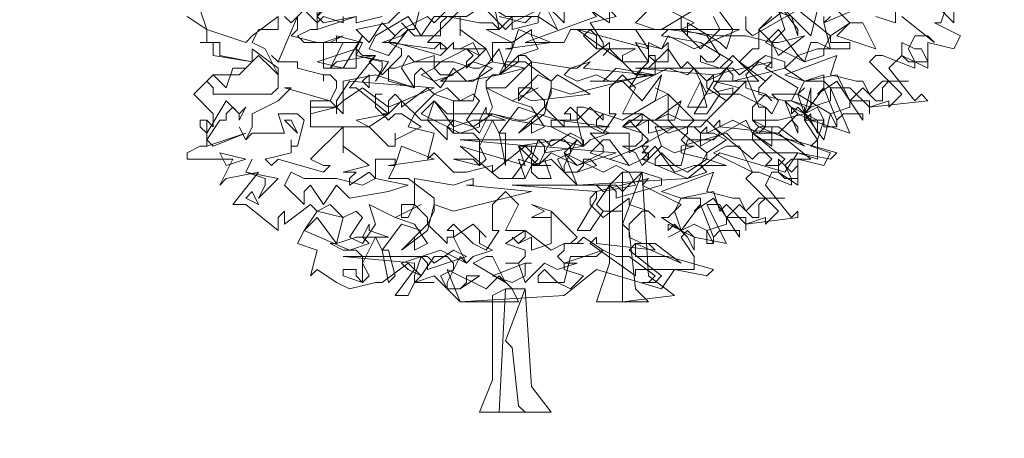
# Model space of a CAD drawing. Header units: millimetres. Extents: x 4234 to 4704, y 1542 to 2004.
# Tile 234 of 256: x 4484.06 to 4499.14, y 1821.4 to 1827.82. Entities that reach past the tile are written whole.
import ezdxf

# ---------------------------------------------------------------- set-up
doc = ezdxf.new("R2010")
doc.units = ezdxf.units.MM
doc.layers.add('BOD', color=40, linetype='Continuous')
doc.layers.add('DIMENSIONS', color=7, linetype='Continuous')

# ---------------------------------------------------------------- blocks, each defined once
blk = doc.blocks.new('A$Cf9015526')
at = {"color": 116, "lineweight": 0, "true_color": 0x136734}
for points in [[(2.6649, 1.3991), (2.6427, 1.3324), (2.6204, 1.3324), (2.7093, 1.288), (2.6871, 1.2436), (2.5982, 1.2658), (2.5982, 1.177), (2.5094, 1.2214), (2.465, 1.177), (2.5538, 1.0659), (2.576, 1.0882), (2.5982, 1.0659), (2.3984, 1.0437), (2.3984, 1.0215), (2.3984, 1.0659), (2.3318, 1.0659), (2.3095, 1.1104), (2.2651, 1.1104), (2.3318, 0.9549), (2.1985, 0.9993), (2.1985, 1.0215), (2.1763, 0.9993), (2.2207, 0.9327), (2.2207, 0.8661), (2.1541, 0.8883), (2.1097, 0.8217), (1.8876, 0.8883), (1.7766, 0.7995), (1.3991, 0.7773), (1.3102, 0.8661), (1.2436, 0.8439), (1.2658, 0.8661), (1.2214, 0.9105), (1.1104, 0.8217), (1.1104, 0.8439), (1.0215, 0.8217), (0.9771, 0.8217), (0.9105, 0.8883), (0.8883, 0.8661), (0.9105, 0.9549), (0.8217, 0.9771), (0.8439, 1.0215), (0.9105, 1.0882), (0.8883, 1.1104), (0.7995, 1.0437), (0.7995, 1.0659), (0.7773, 1.0882), (0.755, 1.0659), (0.755, 1.0215), (0.644, 1.1104), (0.6218, 1.1104), (0.7106, 1.2214), (0.5774, 1.1992), (0.5552, 1.177), (0.5996, 1.2658), (0.4664, 1.2658), (0.4441, 1.288), (0.4886, 1.3102), (0.5108, 1.3102), (0.5108, 1.3991)], [(1.71, 1.3768), (1.7988, 1.3324), (1.7544, 1.3102), (1.821, 1.2436), (1.8876, 1.3102), (1.8654, 1.3546)], [(1.9764, 1.3546), (1.9764, 1.3102), (1.9986, 1.288), (2.1541, 1.3768), (2.2651, 1.288), (2.3318, 1.3324), (2.2873, 1.3768)], [(2.5094, 1.3546), (2.6204, 1.2658), (2.5982, 1.288), (2.5538, 1.288), (2.5316, 1.2436), (2.5538, 1.1992), (2.5538, 1.177), (2.4428, 1.2214), (2.4206, 1.2214), (2.3984, 1.1992), (2.5094, 1.0882), (2.465, 1.0437), (2.465, 1.0659), (2.3984, 1.0437), (2.3318, 1.1104), (2.3095, 1.1104), (2.2873, 1.1548), (2.1763, 1.1326), (2.1541, 1.0882), (2.1763, 1.0215), (2.2429, 1.1104), (2.2873, 0.9993), (2.2873, 0.9771), (2.2429, 0.9771), (2.2429, 0.9993), (2.2207, 1.0437), (2.1763, 1.0215), (2.1985, 0.9993), (2.1541, 1.0215), (2.1319, 0.9993), (2.1541, 1.0215), (2.1097, 1.0659), (2.1319, 1.0659), (2.1541, 1.1104), (2.0431, 1.177), (2.0653, 1.1992), (1.8654, 1.1548), (1.8432, 1.1326), (1.8432, 1.1104), (1.9098, 1.0659), (1.9764, 1.1326), (1.9764, 1.1104), (2.0431, 1.0882), (2.0653, 1.0659), (2.0431, 1.0882), (1.9986, 1.0437), (1.9986, 0.9993), (2.0431, 0.9771), (2.0875, 0.9771), (2.1763, 0.9105), (2.0209, 0.9771), (1.9986, 0.9549), (2.1097, 0.8661), (2.0875, 0.8439), (2.0431, 0.8439), (2.0653, 0.8661), (1.9986, 0.9327), (1.932, 0.9327), (1.9098, 0.9549), (1.7544, 0.9105), (1.7544, 0.8883), (1.8432, 0.8661), (1.7766, 0.8217), (1.7322, 0.8439), (1.6877, 0.8439), (1.6655, 0.8439), (1.6655, 0.8661), (1.6877, 0.8883), (1.7322, 0.8439), (1.7544, 0.8439), (1.7766, 0.9327), (1.8654, 0.9327), (1.8876, 0.9549), (1.8432, 0.9993), (1.821, 0.9771), (1.7766, 0.9771), (1.7988, 0.9993), (1.71, 1.0882), (1.71, 0.9993), (1.7322, 0.9771), (1.6433, 0.9549), (1.6433, 0.9993), (1.5989, 0.9771), (1.5767, 0.9993), (1.5989, 0.9771), (1.6211, 0.9993), (1.6211, 1.0215), (1.5545, 1.0215), (1.5989, 1.1104), (1.5545, 1.1548), (1.5101, 1.1104), (1.5101, 1.0215), (1.5323, 1.0215), (1.4879, 0.9549), (1.4435, 0.9771), (1.3768, 1.0437), (1.3546, 1.0215), (1.3768, 1.0215), (1.3768, 0.9993), (1.3546, 0.9993), (1.3546, 0.9771), (1.288, 1.0437), (1.3102, 1.0882), (1.3102, 1.1326), (1.2214, 1.1992), (1.1548, 1.1992), (1.177, 1.2436), (1.177, 1.2658), (1.1104, 1.2658), (1.1104, 1.1992), (1.0882, 1.2436), (1.0215, 1.177), (1.0215, 1.1992), (1.0437, 1.2214), (1.0215, 1.2436), (0.9993, 1.2436), (1.0882, 1.2436), (0.9993, 1.3102), (0.9993, 1.288), (0.9993, 1.3546)], [(0.9993, 1.3768), (0.8883, 1.2658), (0.9327, 1.2658), (0.9549, 1.2436), (0.9327, 1.2214), (0.7773, 1.2658), (0.755, 1.2658), (0.7328, 1.2658), (0.7995, 1.288), (0.8217, 1.3102), (0.7995, 1.3324), (0.8217, 1.3102), (0.8439, 1.3102), (0.8661, 1.3991)], [(1.0882, 1.3768), (1.1548, 1.3102), (1.177, 1.3324), (1.177, 1.3546), (1.177, 1.3324), (1.2658, 1.3768)], [(2.2651, 1.3546), (2.2429, 1.3324), (2.2651, 1.2436), (2.2207, 1.2658), (2.1985, 1.2658), (2.1763, 1.1992), (2.1541, 1.2214), (2.1097, 1.177), (2.1763, 1.1326), (2.2429, 1.1326), (2.2651, 1.1104), (2.2651, 1.0659), (2.1985, 1.0437), (2.1763, 1.0215), (2.1763, 0.9993), (2.2429, 0.9993), (2.2207, 0.9327), (2.1985, 0.9105), (2.2651, 0.8883), (2.2429, 0.8439), (2.1541, 0.8661), (2.1541, 0.7773), (2.0875, 0.8217), (2.0653, 0.8217), (2.0431, 0.7773), (2.1319, 0.6662), (2.1541, 0.6884), (2.1541, 0.6662), (1.9764, 0.644), (1.9764, 0.6218), (1.9764, 0.6662), (1.9098, 0.6662), (1.8876, 0.7106), (1.8432, 0.7106), (1.9098, 0.5774), (1.7988, 0.5996), (1.7766, 0.6218), (1.7544, 0.5996), (1.7988, 0.533), (1.7988, 0.4886), (1.7322, 0.4886), (1.6877, 0.4219), (1.4657, 0.4886), (1.3546, 0.3997), (0.9993, 0.3775), (0.9105, 0.4664), (0.8439, 0.4441), (0.8661, 0.4664), (0.8217, 0.5108), (0.7328, 0.4441), (0.7106, 0.4441), (0.6218, 0.4219), (0.5774, 0.4441), (0.5108, 0.4886), (0.4886, 0.4664), (0.5108, 0.5552), (0.4441, 0.5774), (0.4664, 0.6218), (0.5108, 0.6884), (0.4886, 0.7106), (0.3997, 0.644), (0.3997, 0.6662), (0.3997, 0.6884), (0.3775, 0.6662), (0.3775, 0.6218), (0.2665, 0.7106), (0.2221, 0.7106), (0.3109, 0.8217), (0.1999, 0.7995), (0.1777, 0.7773), (0.2221, 0.8661), (0.0666, 0.8661), (0.0666, 0.8883), (0.111, 0.9105), (0.1332, 0.9105), (0.1332, 0.9993), (0.1554, 0.9771), (0.1554, 0.9993), (0.1554, 1.0215), (0.0888, 1.0882), (0.1554, 1.1548), (0.2443, 1.1548), (0.2887, 1.1992), (0.1554, 1.2214), (0.1554, 1.2658), (0.111, 1.2658), (0.1332, 1.2658), (0.1332, 1.3102), (0.0666, 1.3546)], [(1.4435, 1.3768), (1.5101, 1.3324), (1.5101, 1.3768)], [(1.6433, 1.3768), (1.5989, 1.3324), (1.6655, 1.3102), (1.4435, 1.3102), (1.4213, 1.288), (1.4657, 1.2436), (1.5989, 1.2436), (1.5545, 1.2214), (1.5545, 1.1992), (1.5989, 1.1548), (1.6433, 1.1992), (1.6433, 1.2214), (1.6655, 1.2214), (1.6655, 1.1548), (1.5989, 1.1548), (1.5101, 1.2436), (1.4879, 1.2214), (1.5101, 1.2436), (1.5101, 1.2658), (1.3991, 1.177), (1.3768, 1.177), (1.3546, 1.1548), (1.3991, 1.1326), (1.4657, 1.1548), (1.5101, 1.1326), (1.5545, 1.1326), (1.6211, 1.0659), (1.6877, 1.1548), (1.6655, 1.0659), (1.5545, 0.9993), (1.4213, 1.0437), (1.3991, 1.0437), (1.3991, 0.9993), (1.3102, 0.9993), (1.3102, 0.9771), (1.3991, 0.9327), (1.3546, 0.8883), (1.3991, 0.8439), (1.4879, 0.8883), (1.4879, 0.9105), (1.4435, 0.9549), (1.5767, 0.9549), (1.5767, 0.9105), (1.5767, 0.8883), (1.7322, 0.9771), (1.8432, 0.8883), (1.9098, 0.9327), (1.8654, 0.9549), (1.8432, 0.9549), (1.821, 0.9549), (1.8432, 0.9771), (1.8432, 0.9549), (1.932, 0.9993), (2.0209, 0.9549), (2.0431, 0.9771), (2.0431, 1.0437), (1.9542, 1.0882), (1.932, 1.0882), (1.9542, 1.1104), (1.8654, 1.1326), (2.0209, 1.1326), (1.932, 1.2214), (1.8876, 1.177), (1.821, 1.1992), (1.821, 1.2214), (1.8432, 1.1992), (1.8654, 1.1992), (1.8876, 1.2214), (1.8432, 1.288), (1.7544, 1.3102), (1.71, 1.3102), (1.6877, 1.3102), (1.7988, 1.3768)], [(1.7544, 1.3546), (1.7544, 1.3102), (1.7766, 1.288), (1.7766, 1.3102), (1.7766, 1.3324), (1.8876, 1.2658), (1.9098, 1.2436), (1.932, 1.3102), (1.8654, 1.3991)], [(2.2207, 1.3768), (2.1985, 1.288), (2.1097, 1.3768), (2.0209, 1.3102), (2.0209, 1.2436), (1.9986, 1.2436), (1.9542, 1.1992), (2.0431, 1.1326), (2.0653, 1.1548), (2.0209, 1.1104), (2.0209, 1.0882), (2.1097, 1.0659), (2.1541, 0.9549), (2.1541, 0.9771), (2.1319, 0.9993), (2.0875, 0.9549), (2.1985, 0.8661), (2.1763, 0.8661), (2.1319, 0.8661), (2.1097, 0.8439), (2.1319, 0.7995), (2.1319, 0.7773), (2.0209, 0.8217), (1.9986, 0.8217), (1.9764, 0.7995), (2.0875, 0.6884), (2.0431, 0.644), (2.0431, 0.6662), (1.9764, 0.644), (1.9098, 0.7106), (1.8876, 0.6884), (1.8654, 0.755), (1.7544, 0.7328), (1.7322, 0.6884), (1.7544, 0.6218), (1.821, 0.7106), (1.8654, 0.5996), (1.8654, 0.5774), (1.8432, 0.5774), (1.8432, 0.6218), (1.7988, 0.644), (1.7544, 0.6218), (1.7766, 0.5996), (1.7544, 0.6218), (1.71, 0.5996), (1.7544, 0.6218), (1.6877, 0.6662), (1.71, 0.6662), (1.7544, 0.7106), (1.6211, 0.7773), (1.6433, 0.7995), (1.4657, 0.755), (1.4435, 0.7328), (1.4435, 0.7106), (1.4879, 0.6662), (1.5767, 0.7328), (1.5767, 0.7106), (1.6433, 0.6884), (1.6655, 0.6662), (1.6433, 0.6884), (1.6211, 0.6884), (1.5767, 0.644), (1.5767, 0.5996), (1.6211, 0.5774), (1.6655, 0.5774), (1.7544, 0.5108), (1.5989, 0.5774), (1.5767, 0.5552), (1.6877, 0.4664), (1.6655, 0.4441), (1.6211, 0.4441), (1.6433, 0.4441), (1.6655, 0.4664), (1.5767, 0.533), (1.5323, 0.533), (1.4879, 0.5552), (1.3546, 0.5108), (1.3546, 0.4886), (1.4213, 0.4664), (1.3768, 0.4219), (1.3324, 0.4441), (1.288, 0.4441), (1.2658, 0.4441), (1.2658, 0.4664), (1.288, 0.4886), (1.3324, 0.4441), (1.3546, 0.4441), (1.3768, 0.533), (1.4657, 0.533), (1.4879, 0.5552), (1.4213, 0.5996), (1.3991, 0.5774), (1.3768, 0.5774), (1.3991, 0.5996), (1.3102, 0.6884), (1.3102, 0.5996), (1.3102, 0.5774), (1.2436, 0.5552), (1.2436, 0.5996), (1.1992, 0.5774), (1.177, 0.5996), (1.1992, 0.5774), (1.2214, 0.5996), (1.2214, 0.6218), (1.1548, 0.6218), (1.1992, 0.7106), (1.1548, 0.755), (1.1104, 0.7106), (1.1104, 0.6218), (1.1326, 0.6218), (1.0882, 0.5552), (1.0437, 0.5774), (0.9771, 0.644), (0.9549, 0.6218), (0.9771, 0.6218), (0.9771, 0.5996), (0.9549, 0.5996), (0.9549, 0.5774), (0.8883, 0.644), (0.9105, 0.6884), (0.9105, 0.7328), (0.8217, 0.7995), (0.755, 0.7995), (0.7773, 0.8439), (0.7773, 0.8661), (0.7106, 0.8661), (0.7106, 0.7995), (0.6884, 0.8217), (0.6218, 0.7773), (0.6218, 0.7995), (0.644, 0.8217), (0.6218, 0.8217), (0.5996, 0.8217), (0.6884, 0.8439), (0.5996, 0.9105), (0.5996, 0.8883), (0.5996, 0.9327), (0.5996, 0.9549), (0.5996, 0.9771), (0.4886, 0.8661), (0.533, 0.8439), (0.5552, 0.8439), (0.533, 0.8217), (0.3775, 0.8661), (0.3553, 0.8439), (0.3331, 0.8661), (0.4219, 0.8883), (0.4219, 0.9105), (0.4219, 0.9327), (0.4219, 0.9105), (0.4441, 0.9105), (0.4664, 0.9993), (0.4441, 1.0215), (0.3775, 1.0215), (0.3997, 0.9549), (0.2887, 0.9549), (0.2665, 0.9327), (0.2443, 0.9771), (0.2665, 0.9327), (0.2887, 0.9771), (0.2887, 1.0215), (0.3775, 1.0659), (0.4219, 1.1104), (0.3997, 1.1104), (0.5552, 1.0659), (0.5774, 1.1104), (0.5774, 1.1326), (0.5552, 1.1548), (0.533, 1.1548), (0.533, 1.1326), (0.533, 1.1548), (0.4441, 1.177), (0.4441, 1.1992), (0.3775, 1.1992), (0.3553, 1.2214), (0.3775, 1.1992), (0.4441, 1.3546), (0.4441, 1.3324), (0.4441, 1.3102), (0.4219, 1.288), (0.5108, 1.2658), (0.533, 1.2658), (0.5996, 1.288), (0.5552, 1.2658), (0.533, 1.2658), (0.533, 1.2436), (0.533, 1.177), (0.644, 1.177), (0.644, 1.2436), (0.6662, 1.2214), (0.7106, 1.2214), (0.6884, 1.1992), (0.7328, 1.1548), (0.7995, 1.2214), (0.7995, 1.2436), (0.755, 1.2658), (0.7773, 1.288), (0.7328, 1.3324), (0.6884, 1.2658), (0.644, 1.3102), (0.755, 1.3324), (0.8217, 1.3991)], [(0.9993, 1.4213), (0.9105, 1.3324), (0.8883, 1.3546), (0.7995, 1.3102), (0.755, 1.2658), (0.9105, 1.2436), (0.9327, 1.2658), (0.9327, 1.2436), (0.9549, 1.2436), (0.9771, 1.2658), (0.9771, 1.2436), (0.9993, 1.2436), (1.0437, 1.2658), (1.0659, 1.2214), (1.0215, 1.2436), (0.9771, 1.2214), (0.9327, 1.1992), (0.9105, 1.177), (0.9327, 1.1548), (0.9771, 1.1548), (0.9105, 1.1326), (0.8661, 1.1548), (0.9105, 1.177), (0.9105, 1.2214), (0.7773, 1.177), (0.755, 1.177), (0.755, 1.1326), (0.8439, 1.1104), (0.7106, 1.1548), (0.5996, 1.1326), (0.5996, 1.0215), (0.5552, 1.0659), (0.4886, 1.0659), (0.4886, 0.9771), (0.6884, 0.9771), (0.755, 0.9105), (0.7773, 0.9105), (0.7773, 0.9549), (0.7773, 0.9327), (0.8661, 0.9771), (0.7995, 1.0215), (0.7773, 1.0215), (0.755, 0.9993), (0.7106, 1.0437), (0.7106, 1.0882), (0.7328, 1.0882), (0.7106, 1.0882), (0.7106, 1.0437), (0.7328, 1.0215), (0.755, 1.0215), (0.7995, 1.0659), (0.8661, 0.9993), (0.9771, 0.9993), (0.9771, 1.0659), (1.0215, 1.0659), (1.0437, 1.0659), (1.0659, 1.1548), (1.1326, 1.2436), (1.1548, 1.177), (1.1548, 1.1992), (1.1326, 1.1548), (1.1104, 1.1548), (1.0882, 1.1326), (1.0882, 1.1104), (1.1548, 1.1104), (1.2436, 1.1992), (1.2214, 1.2214), (1.1992, 1.2214), (1.2658, 1.2436), (1.2436, 1.288), (1.2436, 1.3102), (1.177, 1.2658), (1.0882, 1.3102), (1.1326, 1.3102), (1.1104, 1.4213)], [(1.1326, 1.3546), (1.2214, 1.3324), (1.2436, 1.3546)], [(2.6871, 1.4213), (2.6871, 1.3324), (2.5982, 1.4213)], [(2.4872, 1.3768), (2.4872, 1.3324), (2.4206, 1.3546)], [(2.3984, 1.3991), (2.2429, 1.3324), (2.2429, 1.3546)], [(2.0875, 1.3768), (2.1097, 1.3102), (2.0653, 1.2658), (2.0209, 1.3102), (2.0653, 1.3546)], [(0.7328, 1.3546), (0.644, 1.3324), (0.644, 1.3546)], [(0.5996, 1.3546), (0.5996, 1.3324), (0.533, 1.3546), (0.5108, 1.3324), (0.4664, 1.3768), (0.4219, 1.3324), (0.3997, 1.3546)], [(0.3775, 1.3546), (0.3775, 1.3324), (0.3775, 1.3102), (0.3109, 1.3102), (0.2887, 1.2658), (0.3331, 1.2436), (0.3775, 1.1548), (0.3775, 1.1326), (0.3775, 1.1104), (0.3553, 1.0882), (0.1554, 1.0882), (0.1554, 1.1104), (0.1332, 1.1326), (0.1554, 1.1548), (0.1999, 1.1104), (0.2221, 1.177), (0.2665, 1.177), (0.2887, 1.1992), (0.1777, 1.2214), (0.1777, 1.2658), (0.111, 1.2658), (0.1332, 1.2658), (0.1332, 1.3102), (0.0666, 1.3546)], [(0.111, 1.3768), (0.1332, 1.3102), (0.2665, 1.2658), (0.2887, 1.288), (0.3775, 1.3546)]]:
    blk.add_lwpolyline(points, dxfattribs=at)
for points in [[(1.4435, 1.4435), (1.5323, 1.3546), (1.4435, 1.3324), (1.4879, 1.2658), (1.4879, 1.2436), (1.4657, 1.2436), (1.4657, 1.288), (1.4435, 1.3102), (1.3768, 1.3102), (1.3546, 1.2658), (1.2214, 1.2658), (1.4657, 1.3546), (1.4435, 1.3768), (1.3768, 1.3768), (1.3991, 1.3768), (1.3991, 1.4213), (1.3768, 1.4213), (1.3324, 1.4435), (1.288, 1.4657), (1.3102, 1.5101), (1.3768, 1.4435)], [(0.644, 1.4435), (0.6218, 1.4213), (0.6218, 1.4435), (0.5996, 1.4435), (0.5996, 1.3991), (0.5774, 1.4213), (0.5108, 1.3546), (0.533, 1.3324), (0.644, 1.3546), (0.5108, 1.3102), (0.5108, 1.4213), (0.5108, 1.3991), (0.5108, 1.3768), (0.5108, 1.3546), (0.5774, 1.4657), (0.6218, 1.4435)], [(1.5101, 1.4435), (1.5989, 1.3991), (1.6211, 1.3991), (1.6655, 1.4435), (1.7322, 1.3991), (1.9098, 1.3991), (1.71, 1.3768), (1.5767, 1.3991), (1.5101, 1.4435), (1.4435, 1.3768), (1.3768, 1.3991), (1.3546, 1.3768), (1.3546, 1.3324), (1.288, 1.3991), (1.3102, 1.4657), (1.3546, 1.4213)], [(2.1541, 1.3102), (2.1541, 1.288), (2.1319, 1.3546), (2.0653, 1.3768), (2.0431, 1.4213), (1.9986, 1.4213), (2.1097, 1.4435), (2.0875, 1.3991)], [(1.2658, 1.3546), (1.2658, 1.3324), (1.177, 1.3102), (1.177, 1.3324), (1.177, 1.3546), (1.1326, 1.3102), (1.1104, 1.3324), (1.0659, 1.3324), (0.9549, 1.3546), (0.9327, 1.3324), (0.9327, 1.288), (0.8439, 1.288), (0.8217, 1.3102), (0.755, 1.2214), (0.6884, 1.2436), (0.7106, 1.288), (0.8217, 1.3546), (0.8661, 1.288), (0.9105, 1.3546), (1.0215, 1.3546), (1.0882, 1.3991), (1.1548, 1.3546)], [(1.2658, 1.3546), (1.288, 1.3991), (1.3324, 1.3102)], [(2.4206, 1.2436), (2.2873, 1.288), (2.3318, 1.3324), (2.3762, 1.3324)], [(0.5108, 1.1992), (0.644, 1.2436), (0.6662, 1.288), (0.5996, 1.177)], [(0.5774, 1.2658), (0.5774, 1.288), (0.6662, 1.2658)], [(1.1548, 1.2436), (1.177, 1.2436), (1.1992, 1.3102), (1.3102, 1.2658)], [(1.7988, 1.2436), (1.71, 1.288), (1.6877, 1.2436), (1.5989, 1.2658), (1.6433, 1.1992), (1.6211, 1.1992), (1.5545, 1.1992), (1.3991, 1.3102), (1.6433, 1.2436), (1.5989, 1.3102), (1.6877, 1.3102), (1.9542, 1.3102)], [(1.9764, 1.288), (2.0653, 1.2658), (2.0875, 1.2658), (2.1763, 1.288), (2.0875, 1.2214), (2.0653, 1.2658), (2.0653, 1.177), (2.0209, 1.1992), (1.9764, 1.1548), (2.0209, 1.0437), (2.0431, 1.0437), (2.0653, 1.0215), (2.0875, 1.0659), (2.0653, 1.0882), (2.1541, 1.0882), (2.1763, 1.1104), (2.1541, 1.0882), (2.2651, 1.0215), (2.2429, 0.9327), (2.1763, 1.0215), (2.0875, 0.9993), (2.0653, 0.9993), (2.0209, 0.9993), (1.9986, 0.9993), (2.0209, 0.9771), (2.0653, 0.9771), (2.0653, 0.9105), (1.9986, 0.9549), (1.9764, 0.9993), (1.821, 0.9105), (1.821, 0.9549), (1.7988, 0.9771), (1.6655, 0.9771), (1.6877, 0.9105), (1.6433, 0.8661), (1.6211, 0.9105), (1.6433, 0.9327), (1.5989, 0.9771), (1.5545, 0.9771), (1.5767, 0.9993), (1.6655, 0.9993), (1.71, 1.0215), (1.7544, 0.9993), (1.8432, 0.9993), (1.932, 1.0882), (1.932, 1.1104), (1.8432, 1.0882), (1.7988, 1.177), (1.7766, 1.1548), (1.71, 1.177), (1.5767, 1.1104), (1.6211, 1.177), (1.6433, 1.177), (1.71, 1.2436), (1.7544, 1.177), (1.7766, 1.1992), (1.8432, 1.1326), (1.8876, 1.1548), (1.932, 1.1992), (1.821, 1.2658), (1.6877, 1.288), (1.71, 1.3102), (1.8876, 1.288)], [(2.0875, 1.3102), (2.1541, 1.2214), (2.2207, 1.2436), (2.2429, 1.2436), (2.2651, 1.288), (2.2651, 1.2658), (2.3318, 1.2658), (2.3318, 1.2436), (2.2429, 1.2436), (2.2429, 1.2214), (2.1763, 1.1992), (2.0431, 1.2658)], [(0.755, 1.1992), (0.7106, 1.1326), (0.7328, 1.177), (0.7328, 1.1992), (0.644, 1.2214), (0.6662, 1.2658), (0.644, 1.2214)], [(1.71, 1.2658), (1.71, 1.1992), (1.6655, 1.1992), (1.6433, 1.2214), (1.6433, 1.2658), (1.6877, 1.2436)], [(2.576, 1.2436), (2.5982, 1.1992), (2.5316, 1.1992), (2.5094, 1.2214), (2.5094, 1.2658), (2.5538, 1.2436)], [(0.3775, 1.1548), (0.3553, 1.177), (0.3109, 1.2214), (0.2887, 1.1992), (0.2887, 1.2436), (0.3775, 1.177)], [(0.9771, 1.1992), (1.0437, 1.177), (1.0659, 1.177), (1.1104, 1.1992), (1.2214, 1.177), (1.1326, 1.1548), (1.0215, 1.1326), (0.9771, 1.177), (0.9327, 1.1104), (0.8661, 1.177), (0.8439, 1.1548), (0.8439, 1.1104), (0.7995, 1.177), (0.8217, 1.2214), (0.8439, 1.1992)], [(1.1326, 1.1548), (1.1992, 1.2214), (1.1992, 1.1992)], [(2.1097, 1.177), (1.932, 1.1326), (1.932, 1.1548), (1.9098, 1.177), (1.8654, 1.1104), (1.8876, 1.0882), (1.9542, 1.0882), (1.8876, 1.0882), (1.8432, 1.0215), (1.7988, 1.0215), (1.8654, 1.1326), (1.8654, 1.1548), (1.5989, 1.177), (1.932, 1.177), (1.9542, 1.1548), (2.0431, 1.2214), (2.1097, 1.1992)], [(2.354, 1.1326), (2.3762, 1.1326), (2.3984, 1.0882), (2.4428, 1.1326), (2.5316, 1.1326), (2.465, 1.1326), (2.4428, 1.1104), (2.4428, 1.0659), (2.4206, 1.0659), (2.3762, 1.1104), (2.3318, 1.0659), (2.3762, 0.9993), (2.3762, 1.0215), (2.3095, 1.0215), (2.2873, 0.9993), (2.2873, 0.9771), (2.2651, 1.0215), (2.3318, 1.0437), (2.3318, 1.0659), (2.2873, 1.1326), (2.2207, 1.0882), (2.2429, 1.1104), (2.2429, 1.1548), (2.1763, 1.1326), (2.1097, 1.1548), (2.2873, 1.2214), (2.2651, 1.1548)], [(1.0437, 1.1326), (0.9327, 1.1326), (1.0437, 1.1992), (1.1104, 1.177)], [(1.4213, 1.177), (1.6433, 1.1548), (1.3768, 1.0882), (1.3102, 1.1104), (1.288, 1.0215), (1.1992, 0.9549), (1.288, 1.0437), (1.288, 1.0659), (1.2436, 1.1104), (1.1992, 1.0659), (1.1992, 1.1104), (1.2436, 1.1104), (1.2436, 1.1992), (1.3768, 1.177), (1.4435, 1.1992)], [(0.6884, 1.1104), (0.6662, 1.1326), (0.6884, 1.1548)], [(1.3324, 1.1548), (1.4435, 1.0882), (1.2436, 1.0659), (1.1992, 1.0882), (1.2658, 1.1548), (1.3102, 1.1326)], [(1.5323, 1.1326), (1.4435, 1.1326), (1.4879, 1.1326), (1.5323, 1.177), (1.6655, 1.1548)], [(0.755, 1.0437), (0.6662, 1.1104), (0.5996, 1.0659), (0.5774, 1.0437), (0.5774, 1.0215), (0.5774, 1.0437), (0.4886, 1.0215), (0.4886, 1.0437), (0.5774, 1.0437), (0.5774, 1.0659), (0.6218, 1.1326), (0.9105, 1.1104)], [(1.7766, 1.0437), (1.821, 1.1326), (1.8432, 1.0437)], [(1.0437, 1.0882), (1.0659, 1.0659), (1.0215, 0.9993), (1.0659, 0.9549), (1.1104, 1.0437), (1.0882, 1.1104), (1.177, 1.0659), (1.2658, 1.1104), (1.177, 1.0659), (1.2436, 1.0437), (1.288, 0.9771), (1.2436, 0.9549), (1.2436, 0.9993), (1.2658, 1.0215), (1.1992, 1.0437), (1.1326, 0.9549), (1.1548, 0.9549), (1.1548, 0.8439), (1.1326, 0.9549), (1.1104, 0.9993), (1.0659, 0.9105), (1.0882, 0.8661), (1.0659, 0.8439), (0.9771, 0.8661), (0.9993, 0.8661), (1.0437, 0.8661), (1.0659, 0.8439), (1.0659, 0.9327), (1.0437, 0.9549), (0.9771, 0.9549), (0.9549, 0.9771), (0.9771, 0.9549), (0.9771, 1.0659), (0.9105, 1.0882), (0.9549, 1.1104), (0.9993, 1.0659)], [(1.71, 1.0659), (1.71, 1.0882), (1.6655, 1.0659), (1.71, 1.0882), (1.6655, 1.1104), (1.71, 1.0882)], [(2.1763, 1.0437), (2.1319, 1.0659), (2.1985, 1.0437), (2.1985, 1.1104), (2.1763, 1.0215)], [(0.2665, 1.0437), (0.2443, 0.9993), (0.2443, 1.0215), (0.2221, 1.0437), (0.1999, 1.0215), (0.1999, 0.9993), (0.1777, 0.9993), (0.1332, 0.9327), (0.1554, 0.9105), (0.2665, 0.9549), (0.1332, 0.9105), (0.1332, 0.9993), (0.111, 0.9993), (0.111, 0.9771), (0.1332, 0.9549), (0.1999, 1.0659), (0.2443, 1.0215)], [(0.9105, 1.0659), (0.9771, 0.9771), (1.0437, 0.9993), (1.0659, 0.9993), (1.0882, 1.0437), (1.0882, 1.0215), (1.1548, 0.9993), (1.0659, 0.9993), (1.0659, 0.9771), (0.9993, 0.9549), (0.8661, 1.0215)], [(1.1104, 1.0215), (1.1992, 0.9993), (1.2214, 0.9993), (1.2658, 1.0215), (1.3324, 0.9993), (1.5101, 0.9771), (1.3102, 0.9771), (1.177, 0.9993), (1.1104, 1.0215), (1.0437, 0.9771), (0.9771, 0.9993), (0.9549, 0.9771), (0.9549, 0.9327), (0.8883, 0.9993), (0.9105, 1.0659), (0.9549, 1.0215)], [(1.4879, 1.0215), (1.4657, 0.9993), (1.4657, 0.9771), (1.5101, 0.9549), (1.4435, 0.9327), (1.4213, 0.9105), (1.3991, 0.9993), (1.4435, 1.0437), (1.4879, 0.9993)], [(1.6655, 0.9993), (1.7544, 1.0659), (1.7322, 0.9993)], [(2.2207, 0.9549), (2.1985, 0.9993), (2.1541, 1.0437), (2.1319, 1.0215), (2.1319, 1.0437), (2.2207, 0.9993)], [(0.6884, 0.9771), (0.644, 0.9993), (0.755, 1.0215)], [(1.7766, 0.9771), (1.821, 0.9771), (1.7766, 0.9771), (1.7766, 0.9549), (1.7544, 0.9327), (1.7766, 0.9105), (1.7988, 0.9105), (1.7322, 0.8883), (1.6877, 0.9105), (1.6211, 0.8439), (1.5989, 0.8883), (1.5545, 0.9105), (1.5989, 0.9105), (1.6211, 0.9327), (1.6211, 0.9549), (1.5545, 0.9771), (1.6211, 1.0215), (1.71, 0.9549)], [(0.4441, 0.9549), (0.3997, 0.9993), (0.4219, 0.9993)], [(2.0875, 0.9549), (2.0653, 0.9549), (2.0209, 0.9549), (1.9986, 0.9549), (1.9986, 0.9327), (2.1319, 0.9327), (2.2873, 0.8883), (2.2651, 0.8661), (2.1541, 0.8883), (2.0209, 0.8883), (1.9986, 0.8661), (1.8654, 0.9771), (1.8876, 0.9993), (1.8876, 0.9771)], [(1.4213, 0.9105), (1.288, 0.8883), (1.288, 0.9105), (1.2658, 0.9327), (1.2436, 0.8661), (1.2436, 0.8439), (1.3102, 0.8439), (1.2436, 0.8439), (1.2214, 0.7995), (1.177, 0.7995), (1.2436, 0.8883), (1.2436, 0.9105), (0.9993, 0.9327), (1.288, 0.9327), (1.3102, 0.9105), (1.3768, 0.9549), (1.4213, 0.9327)], [(0.755, 0.8439), (0.7773, 0.8439), (0.7995, 0.9105), (0.9105, 0.8661)], [(1.3991, 0.8439), (1.3102, 0.8883), (1.2658, 0.8439), (1.1992, 0.8661), (1.2214, 0.7995), (1.1326, 0.7995), (0.9993, 0.9105), (1.2214, 0.8439), (1.1992, 0.9105), (1.2658, 0.9105), (1.5323, 0.8883)], [(1.3991, 0.9327), (1.3546, 0.8439), (1.3546, 0.8217), (1.3991, 0.8217), (1.4213, 0.8439), (1.4213, 0.8661), (1.4435, 0.8661), (1.4657, 0.8439), (1.3991, 0.8217), (1.3546, 0.8217), (1.3324, 0.8661), (1.3768, 0.8883), (1.3768, 0.9105), (1.3546, 0.9327), (1.3102, 0.9327), (1.2658, 0.8439), (1.2214, 0.8883), (1.1992, 0.9105), (1.3324, 0.9327), (1.4213, 0.9105)], [(1.5767, 0.8439), (1.4435, 0.8883), (1.4879, 0.9327), (1.5101, 0.9327)], [(1.6433, 0.9105), (1.6211, 0.8883), (1.6433, 0.8883), (1.6433, 0.8661), (1.6211, 0.8661), (1.5767, 0.8439), (1.5101, 0.8661), (1.6211, 0.9105)], [(1.6655, 0.9105), (1.7322, 0.8217), (1.7988, 0.8439), (1.821, 0.8439), (1.8432, 0.8883), (1.8432, 0.8661), (1.9098, 0.8439), (1.821, 0.8439), (1.8432, 0.8217), (1.7766, 0.7995), (1.6211, 0.8661)], [(1.9986, 0.8217), (1.8654, 0.8883), (1.9098, 0.9105), (1.9542, 0.9105)], [(0.1999, 0.8439), (0.1777, 0.8883), (0.2665, 0.8661)], [(1.5323, 0.8439), (1.5767, 0.8217), (1.5989, 0.7773), (1.4879, 0.755), (1.4657, 0.7773), (1.4435, 0.7773), (1.3991, 0.7773), (1.3546, 0.8883), (1.4879, 0.8217)], [(0.3775, 0.7995), (0.3109, 0.7328), (0.3331, 0.7773), (0.3331, 0.7995), (0.2665, 0.8217), (0.2887, 0.8661), (0.2665, 0.8217)], [(1.288, 0.8661), (1.3102, 0.7995), (1.2658, 0.7995), (1.2436, 0.8217), (1.2436, 0.8661), (1.2658, 0.8439)], [(2.1541, 0.8439), (2.1541, 0.7995), (2.1097, 0.7995), (2.0875, 0.8217), (2.0875, 0.8661), (2.1319, 0.8217)], [(0.5774, 0.7995), (0.6662, 0.7773), (0.7106, 0.7995), (0.8217, 0.7773), (0.755, 0.755), (0.6218, 0.7328), (0.5774, 0.7773), (0.533, 0.7106), (0.4886, 0.7773), (0.4664, 0.755), (0.4664, 0.7106), (0.3997, 0.7773), (0.4219, 0.8217), (0.4664, 0.7995)], [(1.6877, 0.7773), (1.5323, 0.7328), (1.5323, 0.755), (1.5101, 0.7773), (1.4657, 0.7106), (1.4879, 0.6884), (1.5545, 0.6884), (1.4879, 0.6884), (1.4435, 0.6218), (1.3991, 0.6218), (1.4657, 0.7328), (1.4657, 0.755), (1.177, 0.7773), (1.5323, 0.7773), (1.5545, 0.755), (1.6211, 0.8217), (1.6877, 0.7995)], [(1.5545, 0.644), (1.5767, 0.6218), (1.5989, 0.4219), (1.6433, 0.3775), (1.5101, 0.3775), (1.4657, 0.3775), (1.5101, 0.5108), (1.5101, 0.7773), (1.5545, 0.8217), (1.6211, 0.8217)], [(1.7322, 0.3997), (1.5545, 0.3775), (1.5545, 0.8217), (1.6211, 0.8217), (1.6433, 0.4664)], [(1.932, 0.7328), (1.9542, 0.7328), (1.9764, 0.6884), (2.0209, 0.7328), (2.1097, 0.7328), (2.0431, 0.7328), (2.0209, 0.7106), (2.0209, 0.6662), (1.9986, 0.6662), (1.9542, 0.7106), (1.9098, 0.6662), (1.9542, 0.5996), (1.9542, 0.6218), (1.8876, 0.6218), (1.8654, 0.5996), (1.8654, 0.5774), (1.8432, 0.6218), (1.9098, 0.644), (1.9098, 0.6662), (1.8654, 0.7328), (1.7988, 0.6884), (1.821, 0.7106), (1.821, 0.7328), (1.7544, 0.7328), (1.6877, 0.755), (1.8654, 0.8217), (1.8432, 0.755)], [(1.0215, 0.7773), (1.2436, 0.755), (0.9771, 0.6884), (0.9105, 0.7106), (0.8883, 0.6218), (0.7995, 0.5552), (0.8883, 0.644), (0.8883, 0.6662), (0.8439, 0.7106), (0.8217, 0.6662), (0.7995, 0.6662), (0.7995, 0.7106), (0.8439, 0.7106), (0.8439, 0.7995), (0.9771, 0.7773), (1.0437, 0.7995), (1.0437, 0.7773)], [(0.3109, 0.7106), (0.2665, 0.7328), (0.2887, 0.755)], [(0.644, 0.6884), (0.6662, 0.6662), (0.6218, 0.5996), (0.6662, 0.5774), (0.7106, 0.644), (0.6884, 0.7106), (0.7773, 0.6662), (0.8661, 0.7106), (0.7773, 0.6662), (0.8439, 0.644), (0.8883, 0.5774), (0.8439, 0.5552), (0.8439, 0.5996), (0.8661, 0.6218), (0.7995, 0.644), (0.7328, 0.5552), (0.755, 0.5552), (0.7773, 0.4664), (0.755, 0.4441), (0.7328, 0.5552), (0.7106, 0.5996), (0.6662, 0.5108), (0.6884, 0.4664), (0.6662, 0.4441), (0.5996, 0.4664), (0.5996, 0.4886), (0.644, 0.4886), (0.644, 0.4664), (0.6662, 0.4441), (0.6662, 0.533), (0.644, 0.5552), (0.5996, 0.5552), (0.5552, 0.5774), (0.5774, 0.5774), (0.5996, 0.6662), (0.5108, 0.6884), (0.5552, 0.7106), (0.5996, 0.6662)], [(1.3102, 0.6662), (1.2436, 0.6662), (1.288, 0.6884), (1.2436, 0.7106), (1.3102, 0.6884)], [(0.5108, 0.6662), (0.5774, 0.5774), (0.644, 0.5996), (0.6662, 0.5996), (0.6884, 0.644), (0.6884, 0.6218), (0.755, 0.5996), (0.6662, 0.5996), (0.6884, 0.5774), (0.6218, 0.5552), (0.4664, 0.6218)], [(1.0659, 0.6218), (1.0659, 0.5996), (1.0659, 0.5774), (1.1104, 0.5552), (1.0437, 0.533), (1.0215, 0.5108), (0.9771, 0.5996), (1.0437, 0.644), (1.0882, 0.5996)], [(1.7988, 0.5552), (1.7766, 0.5996), (1.7322, 0.644), (1.71, 0.6218), (1.71, 0.644), (1.7988, 0.5996)], [(1.3546, 0.5774), (1.4213, 0.5774), (1.3546, 0.5774), (1.3546, 0.5552), (1.3324, 0.533), (1.3546, 0.5108), (1.3991, 0.5108), (1.3324, 0.4886), (1.288, 0.5108), (1.2214, 0.4441), (1.1992, 0.5108), (1.1548, 0.5108), (1.1992, 0.5108), (1.2214, 0.533), (1.2214, 0.5552), (1.1548, 0.5774), (1.2214, 0.6218), (1.3102, 0.5552)], [(1.6655, 0.5552), (1.6433, 0.5774), (1.5989, 0.5774), (1.5989, 0.5552), (1.5989, 0.533), (1.71, 0.533), (1.8654, 0.4886), (1.8432, 0.4664), (1.7322, 0.4886), (1.5989, 0.4886), (1.5989, 0.4664), (1.4435, 0.5774), (1.4657, 0.5996), (1.4657, 0.5774)], [(1.0215, 0.533), (0.8883, 0.4886), (0.8883, 0.5108), (0.8661, 0.533), (0.8439, 0.4664), (0.8439, 0.4441), (0.9105, 0.4441), (0.8439, 0.4441), (0.8217, 0.3997), (0.7773, 0.3997), (0.8439, 0.4886), (0.8439, 0.5108), (0.5996, 0.533), (0.8883, 0.533), (0.9105, 0.5108), (0.9771, 0.5552)], [(0.9993, 0.533), (0.9549, 0.4441), (0.9549, 0.4219), (0.9993, 0.4219), (1.0215, 0.4441), (1.0215, 0.4664), (1.0437, 0.4664), (1.0659, 0.4664), (0.9993, 0.4219), (0.9549, 0.4219), (0.9327, 0.4664), (0.9771, 0.4886), (0.9771, 0.5108), (0.9549, 0.533), (0.9105, 0.533), (0.8661, 0.4664), (0.8217, 0.4886), (0.7995, 0.5108), (0.9327, 0.5552), (1.0215, 0.5108)], [(1.1548, 0.4441), (1.0437, 0.5108), (1.0882, 0.533), (1.1104, 0.533)], [(1.2214, 0.5108), (1.2214, 0.4886), (1.2214, 0.4664), (1.177, 0.4441), (1.1104, 0.4664), (1.2214, 0.5108), (1.2436, 0.5108)]]:
    blk.add_lwpolyline(points, close=True, dxfattribs=at)
at = {"color": 97, "lineweight": 0, "true_color": 0x397239}
blk.add_lwpolyline([(1.1326, 0.4664), (1.177, 0.4219), (1.1992, 0.3775), (1.0659, 0.3775), (1.0437, 0.3775), (0.9993, 0.3775), (0.9549, 0.4886), (1.0882, 0.4219)], close=True, dxfattribs=at)
at = {"color": 32, "lineweight": 0, "true_color": 0xb85b00}
blk.add_lwpolyline([(1.1548, 0.2443), (1.177, 0.2221), (1.1992, 0.0222), (1.2214, 0), (1.1104, 0), (1.0659, 0), (1.1104, 0.111), (1.1104, 0.3997), (1.1548, 0.4219), (1.2214, 0.4219)], close=True, dxfattribs=at)
at = {"color": 47, "lineweight": 0, "true_color": 0x727239}
blk.add_lwpolyline([(1.3102, 0), (1.1326, 0), (1.1548, 0.4219), (1.2214, 0.4219), (1.2436, 0.0888)], close=True, dxfattribs=at)

msp = doc.modelspace()

# ---------------------------------------------------------------- hatches: boundary and pattern name
at = {"layer": 'DIMENSIONS'}
h = msp.add_hatch(dxfattribs=at)
h.set_pattern_fill('GRASS', color=256, scale=0.5)
h.set_pattern_definition([(90, (3399.144, -158.445), (-8.980256, 8.980256), [2.38125, -15.57926]), (45, (3399.144, -158.445), (-8.980256, 8.980256), [2.38125, -10.31875]), (135, (3399.144, -158.445), (-8.980256, -8.980256), [2.38125, -10.31875])])
h.paths.add_polyline_path([(4417.642, 1844.325), (4423.295, 1838.251), (4434.997, 1847.63), (4469.633, 1855.411), (4513.149, 1877.657), (4531.91, 1892.866), (4546.887, 1910.457), (4556.576, 1922.748), (4577.553, 1933.381), (4592.745, 1936.647), (4614.987, 1937.27), (4624.025, 1937.27), (4633.352, 1938.711), (4636.398, 1940.231), (4631.843, 1952.387, 0.161807)])
h.paths.add_polyline_path([(4631.843, 1952.387), (4629.875, 1957.638), (4629.402, 1957.362), (4621.324, 1958.355), (4615.855, 1959.613), (4597.306, 1970.684), (4571.563, 1964.436), (4571.563, 1952.35), (4556.657, 1951.293), (4533.205, 1949.701), (4514.014, 1931.759), (4500.094, 1928.388), (4467.514, 1910.265), (4457.649, 1889.768), (4440.095, 1876.858), (4418.61, 1858.458), (4410.164, 1852.361), (4417.642, 1844.325, -0.161807)])
h.paths.add_polyline_path([(4548.079, 1916.6), (4552.857, 1929.938), (4546.693, 1932.146), (4541.915, 1918.808)], flags=24)
h.paths.add_polyline_path([(4503.056, 1883.274), (4507.833, 1896.612), (4501.67, 1898.82), (4496.892, 1885.482)], flags=24)
h.paths.add_polyline_path([(4451.737, 1857.409), (4456.514, 1870.747), (4450.351, 1872.954), (4445.573, 1859.617)], flags=24)
h.paths.add_polyline_path([(4412.993, 1854.337), (4417.077, 1849.949), (4419.339, 1852.055), (4415.256, 1856.442)], flags=24)
h.paths.add_polyline_path([(4596.347, 1950.181), (4601.125, 1963.518), (4594.961, 1965.726), (4590.184, 1952.389)], flags=24)
h.paths.add_polyline_path([(4509.799, 1914.44), (4520.772, 1919.976), (4517.122, 1927.21), (4506.149, 1921.675)], flags=24)
h.paths.add_polyline_path([(4321.655, 1898.427), (4326.034, 1896.392), (4327.337, 1899.195), (4322.958, 1901.23)], flags=9)
h.paths.add_polyline_path([(4333.436, 1891.996), (4338.276, 1888.46), (4340.1, 1890.956), (4335.26, 1894.492)], flags=9)
h.paths.add_polyline_path([(4351.195, 1875.643), (4355.521, 1871.494), (4357.661, 1873.726), (4353.334, 1877.874)], flags=9)
h.paths.add_polyline_path([(4373.922, 1853.781), (4378.272, 1849.657), (4380.399, 1851.901), (4376.049, 1856.024)], flags=9)
h.paths.add_polyline_path([(4389.205, 1846.109), (4392.546, 1849.595), (4390.314, 1851.734), (4386.973, 1848.248)], flags=9)
h.paths.add_polyline_path([(4407.974, 1825.893), (4411.638, 1829.038), (4409.624, 1831.383), (4405.961, 1828.238)], flags=9)
h.paths.add_polyline_path([(4405.697, 1823.188), (4408.835, 1819.518), (4411.185, 1821.527), (4408.046, 1825.197)], flags=9)
h.paths.add_polyline_path([(4412.076, 1813.536), (4414.857, 1808.226), (4417.596, 1809.66), (4414.815, 1814.97)], flags=9)
h.paths.add_polyline_path([(4306.063, 1735.531), (4308.37, 1742.308), (4305.444, 1743.304), (4303.137, 1736.527)], flags=9)
h.paths.add_polyline_path([(4289.124, 1902.077), (4295.062, 1902.894), (4294.64, 1905.956), (4288.702, 1905.139)], flags=9)
h.paths.add_polyline_path([(4305.67, 1902.469), (4311.525, 1901.187), (4312.186, 1904.206), (4306.331, 1905.488)], flags=9)
h.paths.add_polyline_path([(4434.212, 1813.221), (4438.6, 1817.304), (4436.494, 1819.567), (4432.106, 1815.483)], flags=9)
h.paths.add_polyline_path([(4381.102, 1865.727), (4385.185, 1861.34), (4387.448, 1863.446), (4383.365, 1867.833)], flags=9)
h.paths.add_polyline_path([(4421.978, 1821.805), (4426.062, 1817.417), (4428.324, 1819.523), (4424.241, 1823.911)], flags=9)
h.paths.add_polyline_path([(4410.395, 1823.868), (4413.93, 1827.157), (4411.824, 1829.42), (4408.289, 1826.131)], flags=9)
h.paths.add_polyline_path([(4387.391, 1817.486), (4392.169, 1830.823), (4386.005, 1833.031), (4381.227, 1819.694)], flags=9)
h.paths.add_polyline_path([(4347.973, 1750.06), (4352.75, 1763.397), (4346.587, 1765.605), (4341.809, 1752.268)], flags=9)
h.paths.add_polyline_path([(4341.432, 1678.315), (4346.21, 1691.652), (4340.046, 1693.86), (4335.269, 1680.523)], flags=9)
h.paths.add_polyline_path([(4323.367, 1583.702), (4328.145, 1597.039), (4321.981, 1599.247), (4317.204, 1585.909)], flags=9)
h.paths.add_polyline_path([(4335.365, 1700.446), (4339.979, 1713.328), (4330.825, 1716.607), (4326.211, 1703.726)], flags=9)
h.paths.add_polyline_path([(4396.179, 1839.031), (4404.655, 1830.211), (4406.861, 1832.33), (4398.385, 1841.151)], flags=9)
h.paths.add_polyline_path([(4396.433, 1860.296), (4402.629, 1853.776), (4403.712, 1854.806), (4397.517, 1861.325)], flags=9)
h.paths.add_polyline_path([(4349.014, 1900.377), (4363.585, 1891.161), (4365.102, 1893.559), (4350.531, 1902.776)], flags=9)
h.paths.add_polyline_path([(4438.666, 1769.752), (4437.611, 1764.115), (4441.328, 1763.419), (4442.383, 1769.056)], flags=9)
h.paths.add_polyline_path([(4432.339, 1775.082), (4431.592, 1769.395), (4435.341, 1768.902), (4436.089, 1774.588)], flags=9)
h.paths.add_polyline_path([(4446.576, 1765.01), (4445.473, 1759.382), (4449.184, 1758.654), (4450.287, 1764.282)], flags=9)
h.paths.add_polyline_path([(4333.28, 1902.136), (4338.08, 1900.158), (4339.521, 1903.654), (4334.722, 1905.632)], flags=9)
h.paths.add_polyline_path([(4335.517, 1907.037), (4340.858, 1904.947), (4342.235, 1908.469), (4336.895, 1910.559)], flags=9)
h.paths.add_polyline_path([(4338.313, 1912.555), (4343.753, 1910.74), (4344.95, 1914.327), (4339.509, 1916.142)], flags=9)
h.paths.add_polyline_path([(4390.585, 1863.01), (4393.613, 1859.818), (4396.592, 1862.643), (4393.563, 1865.836)], flags=9)
h.paths.add_polyline_path([(4431.119, 1819.228), (4434.15, 1816.033), (4437.129, 1818.858), (4434.097, 1822.054)], flags=9)
h.paths.add_polyline_path([(4421.135, 1830.165), (4424.164, 1826.973), (4427.142, 1829.798), (4424.114, 1832.991)], flags=9)
h.paths.add_polyline_path([(4410.884, 1841.214), (4413.913, 1838.022), (4416.891, 1840.847), (4413.863, 1844.04)], flags=9)
h.paths.add_polyline_path([(4400.588, 1852.195), (4403.617, 1849.002), (4406.596, 1851.828), (4403.567, 1855.02)], flags=9)
h.paths.add_polyline_path([(4378.865, 1874.762), (4381.896, 1871.566), (4384.875, 1874.392), (4381.843, 1877.588)], flags=9)

# ---------------------------------------------------------------- block references
at = {"layer": 'BOD', "xscale": 4.480026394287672, "yscale": 4.480026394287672, "zscale": 4.480026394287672}
msp.add_blockref('A$Cf9015526', (4486.326, 1821.803, 480.917), dxfattribs=at)

doc.saveas('drawing.dxf')
